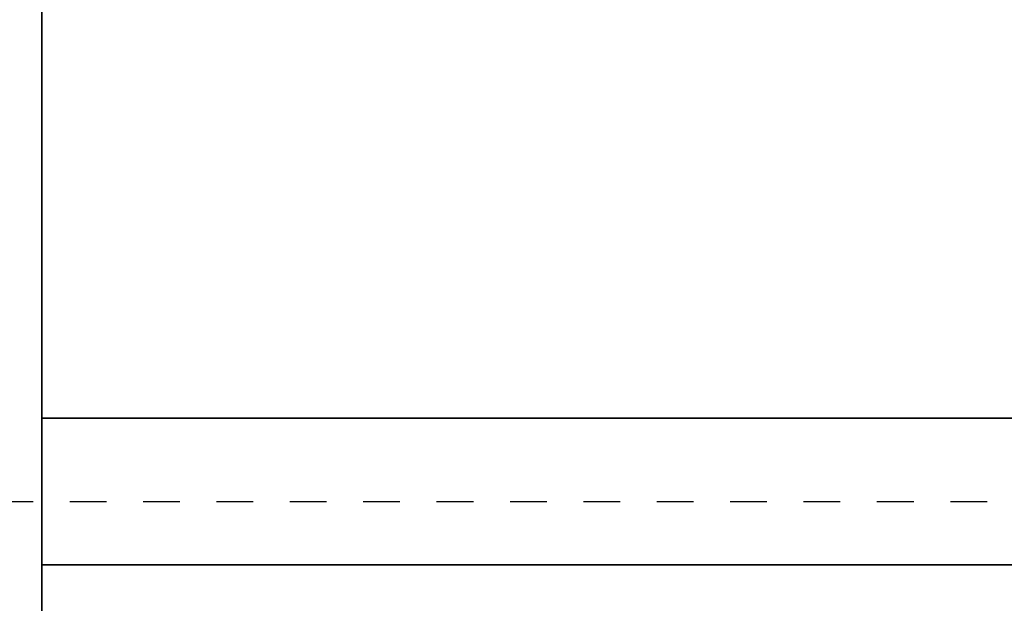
# Model space of a CAD drawing. Header units: metres. Extents: x 133 to 690, y 59 to 257.
# Tile 53 of 84: x 483.17 to 485.85, y 117.95 to 119.54. Entities that reach past the tile are written whole.
import ezdxf

# ---------------------------------------------------------------- set-up
doc = ezdxf.new("R2010")
doc.units = ezdxf.units.M
doc.header["$LTSCALE"] = 0.05
doc.linetypes.add('XX-DASHED', pattern=[2, 1, -1])
for name, color, linetype, lineweight in [('N-WE-VH-VERHARDING_GRASPLAAT-G', 70, 'Continuous', 35), ('N-WE-VH-VERHARDING_TEGEL_GRAS_VAKMARKERING-G', 252, 'Continuous', 35), ('N-XX-AL-VERWIJZING-G', 7, 'Continuous', 13)]:
    doc.layers.add(name, color=color, linetype=linetype, lineweight=lineweight)
doc.styles.add('ROMANS', font='romans.shx')

# ---------------------------------------------------------------- blocks, each defined once
blk = doc.blocks.new('*U119')
at = {"layer": 'N-XX-AL-VERWIJZING-G', "linetype": 'XX-DASHED', "lineweight": 30}
blk.add_lwpolyline([(29.0514, 0), (29.7442, 1.2), (29.7442, 0), (0, 0), (0, 1.2), (0.6928, 0), (0.6928, 0)], dxfattribs=at)
at = {"layer": 'N-XX-AL-VERWIJZING-G', "style": 'ROMANS'}
blk.add_attdef('NUMMER', (-2.236, 2.3722), '', height=0.5, rotation=359.9829, dxfattribs=at)

msp = doc.modelspace()

# ---------------------------------------------------------------- linework, layer by layer
at = {"layer": 'N-WE-VH-VERHARDING_GRASPLAAT-G'}
for points in [[(488.0577, 118.4522), (488.0577, 120.5522), (483.2277, 120.5522), (483.2277, 118.4522), (488.0577, 118.4522)], [(488.0577, 115.9522), (488.0577, 118.0522), (483.2277, 118.0522), (483.2277, 115.9522), (488.0577, 115.9522)]]:
    msp.add_lwpolyline(points, close=True, dxfattribs=at)
at = {"layer": 'N-WE-VH-VERHARDING_TEGEL_GRAS_VAKMARKERING-G', "flags": 128}
msp.add_lwpolyline([(488.0577, 118.4522), (483.2277, 118.4522), (483.2277, 118.0522), (488.0577, 118.0522)], close=True, dxfattribs=at)

# ---------------------------------------------------------------- block references
at = {"layer": 'N-XX-AL-VERWIJZING-G'}
msp.add_blockref('*U119', (467.4598, 118.2242), dxfattribs=at)

doc.saveas('drawing.dxf')
